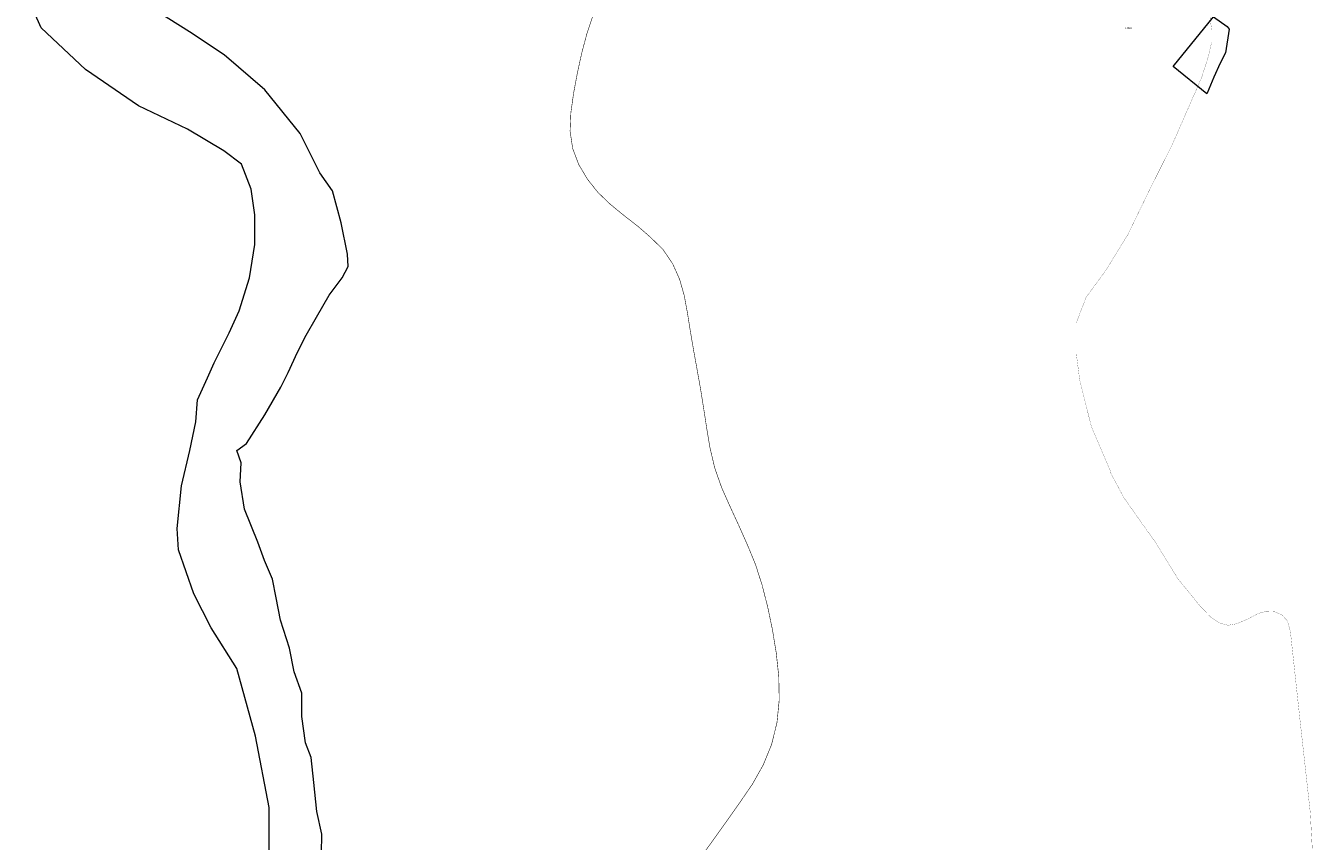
# Model space of a CAD drawing. Header units: metres. Extents: x 347609 to 404409, y 8548087 to 8605413.
# Tile 16 of 45: x 375841 to 376557, y 8567404 to 8567857. Entities that reach past the tile are written whole.
import ezdxf
from ezdxf.enums import TextEntityAlignment as Align

# ---------------------------------------------------------------- set-up
doc = ezdxf.new("R2010")
doc.units = ezdxf.units.M
doc.linetypes.add('ACAD_ISO04W100', pattern=[30, 24, -3, 0, -3])
doc.layers.add('01. RIO', color=7, linetype='Continuous', lineweight=5, true_color=0x2776bb)
for name, color, linetype, lineweight in [('Predios Rurales', 90, 'Continuous', 15), ('Red vial nacional', 242, 'Continuous', 40), ('Red vial vecinal', 241, 'ACAD_ISO04W100', 30)]:
    doc.layers.add(name, color=color, linetype=linetype, lineweight=lineweight)
doc.layers.add('Predios Rurales Nombres', color=7, linetype='Continuous', true_color=0xffffff)
doc.styles.add('ARIAL', font='arial.ttf')

# ---------------------------------------------------------------- blocks, each defined once
blk = doc.blocks.new('REIORORI')
at = {"layer": '01. RIO', "color": 152, "lineweight": 15, "true_color": 0x2776bb, "flags": 128}
for points in [[(375976.61, 8567395.53), (375976.62, 8567423.12), (375969, 8567462.86), (375958.71, 8567500.37), (375944.47, 8567522.89), (375934.86, 8567541.76), (375926.25, 8567566.26), (375925.58, 8567578.18), (375927.9, 8567601.83), (375932.54, 8567621.37), (375935.85, 8567637.26), (375936.85, 8567649.51), (375942.48, 8567661.76), (375946.12, 8567670.04), (375954.42, 8567686.72), (375960.05, 8567698.97), (375965.68, 8567717.18), (375968.66, 8567735.72), (375968.66, 8567752.28), (375966.67, 8567766.52), (375961.37, 8567780.42), (375951.43, 8567787.71), (375931.19, 8567799.75), (375904.02, 8567812.67), (375874.54, 8567832.86), (375850.02, 8567856.04), (375841.41, 8567875.24)], [(376005.82, 8567397.61), (376005.96, 8567408.39), (376003.13, 8567421.05), (376001.51, 8567437.14), (376000.03, 8567451.02), (375996.92, 8567459.1), (375994.76, 8567473.7), (375994.76, 8567486.64), (375990.58, 8567498.49), (375988, 8567511.63), (375983.01, 8567527.13), (375980.59, 8567539.53), (375978.43, 8567549.91), (375974.11, 8567560.28), (375970.28, 8567570.52), (375962.98, 8567588.8), (375960.6, 8567603.94), (375961.03, 8567614.54), (375958.65, 8567621.45), (375964.06, 8567625.35), (375974.23, 8567641.13), (375983.1, 8567656.54), (375987.22, 8567664.75), (375992.41, 8567676), (375997.17, 8567685.51), (376003.02, 8567695.51), (376009.95, 8567707.61), (376017.3, 8567717.34), (376020.55, 8567723.62), (376020.12, 8567730.38), (376016.66, 8567747.89), (376011.9, 8567765.63), (376004.76, 8567775.57), (375993.91, 8567797.48), (375974.22, 8567821.7), (375951.72, 8567841.16), (375932.47, 8567853.92), (375909.5, 8567868.26)]]:
    blk.add_lwpolyline(points, dxfattribs=at)

msp = doc.modelspace()

# ---------------------------------------------------------------- linework, layer by layer
at = {"layer": 'Predios Rurales', "lineweight": 15}
msp.add_lwpolyline([(376497.76, 8567819.34), (376479.01, 8567834.6), (376501.42, 8567862.19), (376509.03, 8567856.83), (376510.09, 8567855.33), (376508.04, 8567842.23), (376505.03, 8567836.37), (376501.51, 8567828.63), (376497.96, 8567819.77)], close=True, dxfattribs=at)
at = {"layer": 'Red vial nacional', "transparency": 33554623, "const_width": 0.3}
msp.add_lwpolyline([(376215.6, 8567394.31), (376223.25, 8567404.93), (376230.82, 8567415.52), (376238.22, 8567425.99), (376245.2, 8567436.17), (376251.22, 8567446.86), (376255.85, 8567458.21), (376258.83, 8567470.29), (376260.09, 8567482.99), (376259.83, 8567496.01), (376258.44, 8567508.97), (376256.33, 8567521.83), (376253.67, 8567534.58), (376250.55, 8567546.74), (376246.93, 8567558.06), (376242.52, 8567568.77), (376237.74, 8567579.51), (376232.81, 8567590.2), (376228.07, 8567600.85), (376224.2, 8567611.85), (376221.58, 8567623.09), (376219.69, 8567634.42), (376218.02, 8567645.31), (376216.32, 8567655.88), (376214.42, 8567666.52), (376212.5, 8567677.08), (376210.69, 8567687.63), (376209.08, 8567697.83), (376207.29, 8567707.49), (376204.71, 8567716.53), (376200.82, 8567725.18), (376195.46, 8567733.05), (376188.5, 8567739.83), (376181.55, 8567745.88), (376173.65, 8567752.01), (376166.05, 8567758.24), (376159.25, 8567764.79), (376153.45, 8567772.13), (376148.69, 8567780.17), (376145.33, 8567789.05), (376143.86, 8567798.7), (376144.31, 8567808.97), (376145.81, 8567819.7), (376147.88, 8567830.78), (376150.3, 8567841.91), (376153.22, 8567852.86), (376156.88, 8567863.76)], dxfattribs=at)
at = {"layer": 'Red vial vecinal', "lineweight": 15, "transparency": 33554687, "const_width": 0.1}
msp.add_lwpolyline([(376498.95, 8567866.14), (376500.35, 8567854.98), (376500.4, 8567848.13), (376498.5, 8567840.1), (376494.88, 8567828.61), (376478.51, 8567791.3), (376466.14, 8567766.67), (376453.91, 8567741.46), (376441.49, 8567721.26), (376430.58, 8567706.41), (376425.18, 8567692.29), (376425.15, 8567675.29), (376427.08, 8567660.3), (376433.61, 8567634.41), (376444.29, 8567609.47), (376444.43, 8567608.64), (376451.49, 8567595.37), (376461.94, 8567580.53), (376469.02, 8567570.65), (376481.61, 8567550.2), (376493.82, 8567535.21), (376500.18, 8567528.63), (376504.79, 8567525.67), (376509.4, 8567524.34), (376514.43, 8567525.23), (376520.49, 8567527.85), (376526.41, 8567530.98), (376530.5, 8567532.03), (376535.32, 8567531.84), (376539.31, 8567530.23), (376542.57, 8567526.69), (376544.17, 8567520.55), (376549.13, 8567474.91), (376555.15, 8567420.73), (376557.33, 8567381.93)], dxfattribs=at)

# ---------------------------------------------------------------- block references
msp.add_blockref('REIORORI', (0, 0))

# ---------------------------------------------------------------- texts
at = {"layer": 'Predios Rurales Nombres', "color": 251, "true_color": 0x636466, "style": 'ARIAL'}
msp.add_text('14501', height=1, dxfattribs=at).set_placement((376452.32, 8567855.05), align=Align.BOTTOM_LEFT)

doc.saveas('drawing.dxf')
